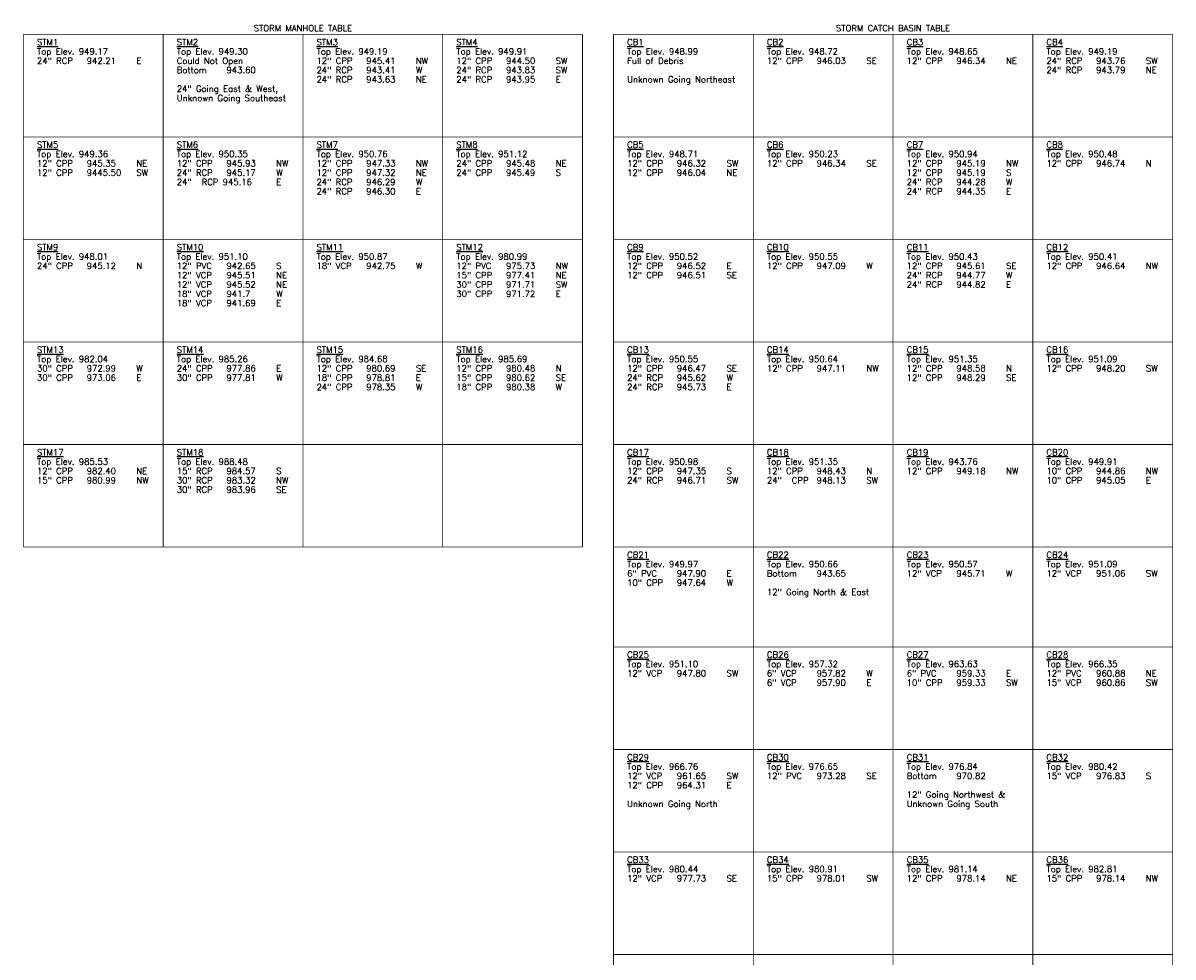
# Model space of a CAD drawing. Extents: x 2300122 to 2305194, y 360020 to 364238.
# Tile 4 of 93: x 2300312 to 2300682, y 361685 to 361985. Entities that reach past the tile are written whole.
import ezdxf

# ---------------------------------------------------------------- set-up
doc = ezdxf.new("R2010")
doc.units = 0
doc.header["$LTSCALE"] = 20
doc.header["$MEASUREMENT"] = 0
doc.layers.add('DR_X_Text', color=7, linetype='Continuous')
doc.styles.add('Simplex Normal (0.14)', font='Simplex.shx')

msp = doc.modelspace()

# ---------------------------------------------------------------- linework, layer by layer
at = {"layer": 'DR_X_Text', "const_width": 0.25, "flags": 128}
for points in [[(2300311.83, 361981.46), (2300491.83, 361981.46)], [(2300311.83, 361981.46), (2300311.83, 361816.46)], [(2300356.83, 361981.46), (2300356.83, 361816.46)], [(2300401.83, 361981.46), (2300401.83, 361816.46)], [(2300446.83, 361981.46), (2300446.83, 361816.46)], [(2300491.83, 361981.46), (2300491.83, 361816.46)], [(2300501.83, 361981.46), (2300681.83, 361981.46)], [(2300501.83, 361981.46), (2300501.83, 361388.31)], [(2300546.83, 361981.46), (2300546.83, 361388.31)], [(2300591.83, 361981.46), (2300591.83, 361388.31)], [(2300636.83, 361981.46), (2300636.83, 361388.31)], [(2300681.83, 361981.46), (2300681.83, 361388.31)], [(2300311.83, 361948.46), (2300491.83, 361948.46)], [(2300501.83, 361948.46), (2300681.83, 361948.46)], [(2300311.83, 361915.46), (2300491.83, 361915.46)], [(2300501.83, 361915.46), (2300681.83, 361915.46)], [(2300311.83, 361882.46), (2300491.83, 361882.46)], [(2300501.83, 361882.46), (2300681.83, 361882.46)], [(2300311.83, 361849.46), (2300491.83, 361849.46)], [(2300501.83, 361849.46), (2300681.83, 361849.46)], [(2300311.83, 361816.46), (2300491.83, 361816.46)], [(2300501.83, 361816.46), (2300681.83, 361816.46)], [(2300501.83, 361784.31), (2300681.83, 361784.31)], [(2300501.83, 361751.31), (2300681.83, 361751.31)], [(2300501.83, 361718.31), (2300681.83, 361718.31)], [(2300501.83, 361685.31), (2300681.83, 361685.31)]]:
    msp.add_lwpolyline(points, dxfattribs=at)

# ---------------------------------------------------------------- texts
at = {"layer": 'DR_X_Text', "char_height": 2, "width": 71.006, "attachment_point": 8, "style": 'Simplex Normal (0.14)'}
for s, insert in [('STORM MANHOLE TABLE', (2300401.83, 361982.46)), ('STORM CATCH BASIN TABLE', (2300591.83, 361982.46))]:
    msp.add_mtext(s, dxfattribs=dict(at, insert=insert))
at = {"layer": 'DR_X_Text', "char_height": 2, "width": 38.4472, "attachment_point": 1, "line_spacing_factor": 0.9, "style": 'Simplex Normal (0.14)'}
for s, insert in [('\\pxql;{\\LSTM1\\P\\pq*;}Top Elev. 949.17\\P\\pql;24" RCP ^I942.21 ^IE', (2300316.21, 361979.96)), ('\\pxql;{\\LSTM2\\P}Top Elev. 949.30\\PCould Not Open\\PBottom ^I943.60\\P\\P24" Going East & West, Unknown Going Southeast', (2300361.21, 361979.96)), ('\\pxql;{\\LSTM3\\P}Top Elev. 949.19\\P12" CPP ^I945.41 ^INW\\P24" RCP ^I943.41 ^IW\\P24" RCP ^I943.63 ^INE', (2300406.21, 361979.96)), ('\\pxql;{\\LSTM4\\P}Top Elev. 949.91\\P12" CPP ^I944.50 ^ISW\\P24" RCP ^I943.83 ^ISW\\P24" RCP ^I943.95 ^IE', (2300451.21, 361979.96)), ('\\pxql;{\\LCB1\\P}Top Elev. 948.99\\PFull of Debris\\P\\PUnknown Going Northeast', (2300506.21, 361979.96)), ('\\pxql;{\\LCB2\\P}Top Elev. 948.72\\P12" CPP ^I946.03 ^ISE', (2300551.21, 361979.96)), ('\\pxql;{\\LCB3\\P}Top Elev. 948.65\\P12" CPP ^I946.34 ^INE', (2300596.21, 361979.96)), ('\\pxql;{\\LCB4\\P}Top Elev. 949.19\\P\\pq*;24" RCP ^I943.76 ^ISW\\P\\pql;24" RCP ^I943.79 ^INE', (2300641.21, 361979.96)), ('\\pxql;{\\LSTM5\\P}Top Elev. 949.36\\P12" CPP ^I945.35 ^INE\\P12" CPP ^I9445.50 ^ISW', (2300316.21, 361946.96)), ('\\pxql;{\\LSTM6\\P}Top Elev. 950.35\\P12" CPP ^I945.93 ^INW\\P24" RCP ^I945.17 ^IW\\P24" ^IRCP 945.16 ^IE', (2300361.21, 361946.96)), ('\\pxql;{\\LSTM7\\P}Top Elev. 950.76\\P12" CPP ^I947.33 ^INW\\P12" CPP ^I947.32 ^INE\\P24" RCP ^I946.29 ^IW\\P24" RCP ^I946.30 ^IE', (2300406.21, 361946.96)), ('\\pxql;{\\LSTM8\\P}Top Elev. 951.12\\P24" CPP ^I945.48 ^INE\\P24" CPP ^I945.49 ^IS', (2300451.21, 361946.96)), ('\\pxql;{\\LCB5\\P}Top Elev. 948.71\\P12" CPP ^I946.32 ^ISW\\P12" CPP ^I946.04 ^INE', (2300506.21, 361946.96)), ('\\pxql;{\\LCB6\\P}Top Elev. 950.23\\P12" CPP ^I946.34 ^ISE', (2300551.21, 361946.96)), ('\\pxql;{\\LCB7\\P}Top Elev. 950.94\\P12" CPP ^I945.19 ^INW\\P12" CPP ^I945.19 ^IS\\P24" RCP ^I944.28 ^IW\\P24" RCP ^I944.35 ^IE', (2300596.21, 361946.96)), ('\\pxql;{\\LCB8\\P}Top Elev. 950.48\\P12" CPP ^I946.74 ^IN', (2300641.21, 361946.96)), ('\\pxql;{\\LSTM9\\P}Top Elev. 948.01\\P24" CPP ^I945.12^IN', (2300316.21, 361913.96)), ('\\pxql;{\\LSTM10\\P}Top Elev. 951.10\\P12" PVC ^I942.65 ^IS\\P12" VCP ^I945.51 ^INE\\P12" VCP ^I945.52 ^INE\\P18" VCP ^I941.7 ^IW\\P18" VCP ^I941.69 ^IE', (2300361.21, 361913.96)), ('\\pxql;{\\LSTM11\\P}Top Elev. 950.87\\P18" VCP ^I942.75 ^IW', (2300406.21, 361913.96)), ('\\pxql;{\\LSTM12\\P\\pq*;}Top Elev. 980.99\\P\\pql;12" PVC ^I975.73 ^INW\\P15" CPP ^I977.41 ^INE\\P30" CPP ^I971.71 ^ISW\\P30" CPP ^I971.72 ^IE', (2300451.21, 361913.96)), ('\\pxql;{\\LCB9\\P}Top Elev. 950.52\\P12" CPP ^I946.52 ^IE\\P12" CPP ^I946.51 ^ISE', (2300506.21, 361913.96)), ('\\pxql;{\\LCB10\\P}Top Elev. 950.55\\P12" CPP ^I947.09 ^IW', (2300551.21, 361913.96)), ('\\pxql;{\\LCB11\\P}Top Elev. 950.43\\P12" CPP ^I945.61 ^ISE^J24" RCP ^I944.77 ^IW\\P24" RCP ^I944.82 ^IE', (2300596.21, 361913.96)), ('\\pxql;{\\LCB12\\P}Top Elev. 950.41\\P12" CPP ^I946.64 ^INW', (2300641.21, 361913.96)), ('\\pxql;{\\LSTM13\\P}Top Elev. 982.04\\P30" CPP ^I972.99 ^IW\\P30" CPP ^I973.06 ^IE', (2300316.21, 361880.96)), ('\\pxql;{\\LSTM14\\P}Top Elev. 985.26\\P24" CPP ^I977.86 ^IE\\P30" CPP ^I977.81 ^IW', (2300361.21, 361880.96)), ('\\pxql;{\\LSTM15\\P}Top Elev. 984.68\\P12" CPP ^I980.69 ^ISE\\P18" CPP ^I978.81 ^IE\\P24" CPP ^I978.35 ^IW', (2300406.21, 361880.96)), ('\\pxql;{\\LSTM16\\P}Top Elev. 985.69\\P12" CPP ^I980.48 ^IN\\P15" CPP ^I980.62 ^ISE\\P18" CPP ^I980.38 ^IW', (2300451.21, 361880.96)), ('\\pxql;{\\LCB13\\P}Top Elev. 950.55\\P12" CPP ^I946.47 ^ISE\\P24" RCP ^I945.62 ^IW\\P24" RCP ^I945.73 ^IE', (2300506.21, 361880.96)), ('\\pxql;{\\LCB14\\P}Top Elev. 950.64\\P12" CPP ^I947.11 ^INW', (2300551.21, 361880.96)), ('\\pxql;{\\LCB15\\P}Top Elev. 951.35\\P12" CPP ^I948.58 ^IN\\P12" CPP ^I948.29 ^ISE', (2300596.21, 361880.96)), ('\\pxql;{\\LCB16\\P}Top Elev. 951.09\\P12" CPP ^I948.20 ^ISW', (2300641.21, 361880.96)), ('\\pxql;{\\LSTM17\\P}Top Elev. 985.53\\P12" CPP ^I982.40 ^INE\\P15" CPP ^I980.99 ^INW', (2300316.21, 361847.96)), ('\\pxql;{\\LSTM18\\P}Top Elev. 988.48\\P15" RCP ^I984.57 ^IS\\P30" RCP ^I983.32 ^INW\\P30" RCP ^I983.96 ^ISE', (2300361.21, 361847.96)), ('\\pxql;{\\LCB17\\P}Top Elev. 950.98\\P12" CPP ^I947.35 ^IS\\P24" RCP ^I946.71 ^ISW', (2300506.21, 361847.96)), ('\\pxql;{\\LCB18\\P}Top Elev. 951.35\\P12" CPP ^I948.43 ^IN\\P24" ^ICPP ^I948.13 ^ISW', (2300551.21, 361847.96)), ('\\pxql;{\\LCB19\\P}Top Elev. 943.76\\P12" CPP ^I949.18 ^INW', (2300596.21, 361847.96)), ('\\pxql;{\\LCB20\\P}Top Elev. 949.91\\P10" CPP ^I944.86 ^INW\\P10" CPP ^I945.05 ^IE', (2300641.21, 361847.96)), ('\\pxql;{\\LCB21\\P}Top Elev. 949.97\\P6" PVC ^I947.90 ^IE\\P10" CPP ^I947.64 ^IW', (2300506.21, 361814.96)), ('\\pxql;{\\LCB22\\P}Top Elev. 950.66\\PBottom ^I943.65\\P\\P12" Going North & East', (2300551.21, 361814.96)), ('\\pxql;{\\LCB23\\P}Top Elev. 950.57\\P12" VCP ^I945.71 ^IW', (2300596.21, 361814.96)), ('\\pxql;{\\LCB24\\P}Top Elev. 951.09\\P12" VCP ^I951.06 ^ISW', (2300641.21, 361814.96)), ('\\pxql;{\\LCB25\\P}Top Elev. 951.10\\P12" VCP ^I947.80 ^ISW', (2300506.21, 361782.81)), ('\\pxql;{\\LCB26\\P}Top Elev. 957.32\\P6" VCP ^I957.82 ^IW\\P6" VCP ^I957.90 ^IE', (2300551.21, 361782.81)), ('\\pxql;{\\LCB27\\P}Top Elev. 963.63\\P6" PVC ^I959.33 ^IE\\P10" CPP ^I959.33 ^ISW', (2300596.21, 361782.81)), ('\\pxql;{\\LCB28\\P}Top Elev. 966.35\\P12" PVC ^I960.88 ^INE\\P15" VCP ^I960.86 ^ISW', (2300641.21, 361782.81)), ('\\pxql;{\\LCB29\\P}Top Elev. 966.76\\P12" VCP ^I961.65 ^ISW\\P12" CPP ^I964.31 ^IE\\P\\PUnknown Going North', (2300506.21, 361749.81)), ('\\pxql;{\\LCB30\\P}Top Elev. 976.65\\P12" PVC ^I973.28 ^ISE', (2300551.21, 361749.81)), ('\\pxql;{\\LCB31\\P}Top Elev. 976.84\\PBottom ^I970.82\\P\\P12" Going Northwest & Unknown Going South', (2300596.21, 361749.81)), ('\\pxql;{\\LCB32\\P}Top Elev. 980.42\\P15" VCP ^I976.83 ^IS', (2300641.21, 361749.81)), ('\\pxql;{\\LCB33\\P}Top Elev. 980.44\\P12" VCP ^I977.73 ^ISE', (2300506.21, 361716.81)), ('\\pxql;{\\LCB34\\P}Top Elev. 980.91\\P15" CPP ^I978.01 ^ISW', (2300551.21, 361716.81)), ('\\pxql;{\\LCB35\\P}Top Elev. 981.14\\P12" CPP ^I978.14 ^INE', (2300596.21, 361716.81)), ('\\pxql;{\\LCB36\\P}Top Elev. 982.81\\P15" CPP ^I978.14 ^INW', (2300641.21, 361716.81))]:
    msp.add_mtext(s, dxfattribs=dict(at, insert=insert))

doc.saveas('drawing.dxf')
